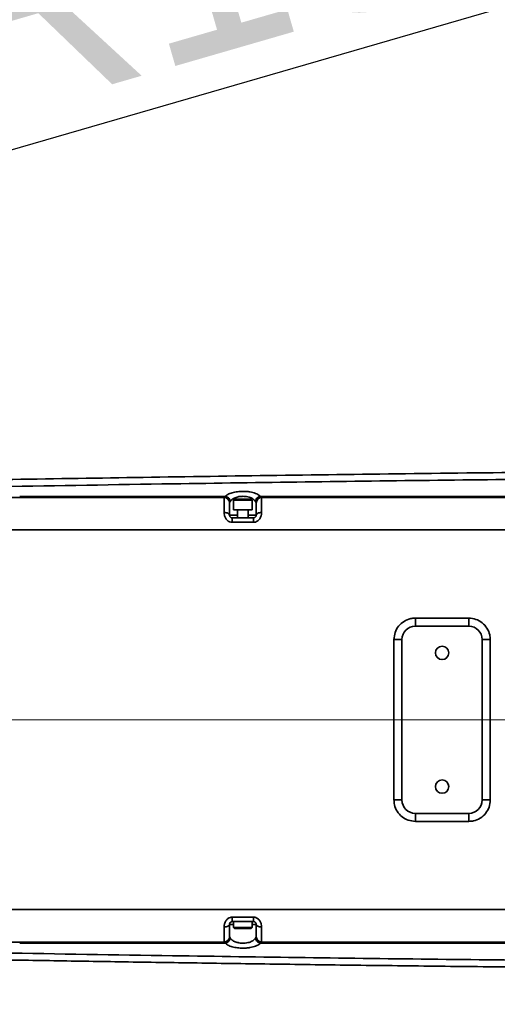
# Model space of a CAD drawing. Header units: millimetres. Extents: x 6316 to 18291, y -19059 to -9021.
# Tile 31 of 146: x 11323 to 11502, y -15915 to -15547. Entities that reach past the tile are written whole.
import ezdxf

# ---------------------------------------------------------------- set-up
doc = ezdxf.new("R2010")
doc.units = ezdxf.units.MM
doc.header["$LTSCALE"] = 10
doc.header["$PDSIZE"] = -1
doc.linetypes.add('CENTER', pattern=[50.8, 31.75, -6.35, 6.35, -6.35])
doc.layers.get('Defpoints').update_dxf_attribs({"true_color": 0x5e5e5e})
doc.layers.add('中心线层', color=1, linetype='CENTER')
doc.dimstyles.new('ISO-25', dxfattribs={"dimscale": 20, "dimtxt": 4, "dimasz": 3.05, "dimexe": 3, "dimexo": 0.625, "dimtad": 1, "dimdec": 0, "dimtxsty": 'Standard', "dimcen": 2.5, "dimclrd": 1, "dimclre": 1, "dimclrt": 4, "dimadec": 1, "dimazin": 2, "dimtfac": 1, "dimtdec": 0, "dimtmove": 0, "dimatfit": 0, "dimfxl": 1, "dimarcsym": 0})

# ---------------------------------------------------------------- blocks, each defined once
blk = doc.blocks.new('*D144')
at = {"layer": 'Defpoints', "color": 0, "linetype": 'ByBlock', "lineweight": 20, "transparency": 16777216}
for p in [(12383.33, -15287.41), (10584.24, -15808.37)]:
    blk.add_point(p, dxfattribs=at)
at = {"layer": '中心线层', "color": 1, "linetype": 'ByBlock', "lineweight": -2, "transparency": 16777216}
blk.add_line((10584.24, -15808.37), (12324.74, -15304.37), dxfattribs=at)
at = {"layer": '中心线层', "color": 1, "linetype": 'ByBlock', "lineweight": 20, "transparency": 16777216}
blk.add_solid([(12321.91, -15294.61), (12327.57, -15314.14), (12383.33, -15287.41)], dxfattribs=at)
at = {"layer": '中心线层', "color": 4, "linetype": 'ByBlock', "lineweight": 20, "transparency": 16777216, "insert": (11439.89, -15505.95), "char_height": 80, "attachment_point": 5, "rotation": 16.1496}
blk.add_mtext('R1873', dxfattribs=at)
blk = doc.blocks.new('*D145')
at = {"layer": 'Defpoints', "color": 0, "linetype": 'ByBlock', "lineweight": 20, "transparency": 16777216}
for p in [(10584.24, -15808.37), (11013.17, -16065.33)]:
    blk.add_point(p, dxfattribs=at)
at = {"layer": '中心线层', "color": 1, "linetype": 'ByBlock', "lineweight": -2, "transparency": 16777216}
for p, q in [((10584.24, -15808.37), (11013.17, -16065.33)), ((11065.49, -16096.68), (11477.26, -16343.36))]:
    blk.add_line(p, q, dxfattribs=at)
at = {"layer": '中心线层', "color": 1, "linetype": 'ByBlock', "lineweight": 20, "transparency": 16777216}
blk.add_solid([(11070.72, -16087.96), (11060.27, -16105.4), (11013.17, -16065.33)], dxfattribs=at)
at = {"layer": '中心线层', "color": 4, "linetype": 'ByBlock', "lineweight": 20, "transparency": 16777216, "insert": (11399.48, -16235.04), "char_height": 80, "attachment_point": 5, "rotation": 329.0753}
blk.add_mtext('R500', dxfattribs=at)

msp = doc.modelspace()

# ---------------------------------------------------------------- linework, layer by layer
at = {"color": 7, "linetype": 'Continuous', "lineweight": 35}
for p, q in [((11320.24, -15725.25), (11399.74, -15725.25)), ((11329.32, -15724.85), (11323.29, -15724.85)), ((11399.74, -15725.25), (11400.06, -15724.85)), ((11400.06, -15724.85), (11400.19, -15724.86)), ((11402.02, -15726.77), (11401.74, -15727.21)), ((11401.74, -15727.21), (11401.74, -15727.24)), ((11401.74, -15731.88), (11401.74, -15727.24)), ((11403.59, -15725.88), (11403.24, -15726.23)), ((11403.24, -15726.23), (11403.24, -15729.88)), ((11403.24, -15726.23), (11403.24, -15726.23)), ((11410.24, -15726.23), (11403.24, -15726.23)), ((11403.59, -15725.88), (11409.89, -15725.88)), ((11410.24, -15726.23), (11409.89, -15725.88)), ((11410.24, -15729.88), (11410.24, -15726.23)), ((11411.74, -15727.21), (11411.46, -15726.77)), ((11411.74, -15727.24), (11411.74, -15727.21)), ((11411.74, -15731.88), (11411.74, -15727.24)), ((11413.28, -15724.86), (11413.42, -15724.85)), ((11413.42, -15724.85), (11413.74, -15725.25)), ((11413.42, -15724.85), (11448.05, -15724.85)), ((11413.74, -15725.25), (11507.74, -15725.25)), ((11454.08, -15724.85), (11448.05, -15724.85)), ((11401.74, -15731.88), (11404.74, -15731.88)), ((11403.24, -15729.88), (11403.24, -15729.88)), ((11410.24, -15729.88), (11403.24, -15729.88)), ((11404.74, -15729.88), (11404.74, -15732.88)), ((11408.74, -15732.88), (11408.74, -15729.88)), ((11408.74, -15731.88), (11411.74, -15731.88)), ((11402.74, -15732.88), (11410.74, -15732.88)), ((11410.74, -15734.55), (11402.74, -15734.55)), ((11180.74, -15737.38), (11668.24, -15737.38)), ((11320.24, -15737.38), (11668.24, -15737.38)), ((11471.24, -15770.37), (11471.24, -15773.37)), ((11471.24, -15770.37), (11491.24, -15770.37)), ((11491.24, -15770.37), (11491.24, -15773.37)), ((11491.24, -15773.37), (11471.24, -15773.37)), ((11466.24, -15778.37), (11463.24, -15778.37)), ((11463.24, -15838.37), (11463.24, -15778.37)), ((11466.24, -15778.37), (11466.24, -15838.37)), ((11496.24, -15838.37), (11496.24, -15778.37)), ((11499.24, -15778.37), (11496.24, -15778.37)), ((11499.24, -15778.37), (11499.24, -15838.37)), ((11466.24, -15838.37), (11463.24, -15838.37)), ((11499.24, -15838.37), (11496.24, -15838.37)), ((11471.24, -15843.37), (11491.24, -15843.37)), ((11471.24, -15843.37), (11471.24, -15846.37)), ((11491.24, -15843.37), (11491.24, -15846.37)), ((11491.24, -15846.37), (11471.24, -15846.37)), ((11668.24, -15879.37), (11180.74, -15879.37)), ((11668.24, -15879.37), (11320.24, -15879.37)), ((11402.74, -15882.2), (11410.74, -15882.2)), ((11403.24, -15884.87), (11401.74, -15884.87)), ((11410.74, -15883.87), (11402.74, -15883.87)), ((11403.24, -15883.87), (11403.24, -15886.02)), ((11403.24, -15886.02), (11403.59, -15886.37)), ((11403.24, -15886.02), (11410.24, -15886.02)), ((11409.89, -15886.37), (11403.59, -15886.37)), ((11409.89, -15886.37), (11410.24, -15886.02)), ((11410.24, -15886.02), (11410.24, -15883.87)), ((11411.74, -15884.87), (11410.24, -15884.87)), ((11410.24, -15886.02), (11410.24, -15886.02)), ((11401.74, -15889.51), (11401.74, -15889.54)), ((11401.74, -15889.54), (11402.02, -15889.97)), ((11411.46, -15889.98), (11411.74, -15889.54)), ((11411.74, -15889.54), (11411.74, -15889.51)), ((11399.74, -15891.5), (11320.24, -15891.5)), ((11323.29, -15891.9), (11329.32, -15891.9)), ((11400.06, -15891.9), (11399.74, -15891.5)), ((11400.19, -15891.89), (11400.06, -15891.9)), ((11413.42, -15891.9), (11413.28, -15891.89)), ((11413.74, -15891.5), (11413.42, -15891.9)), ((11448.05, -15891.9), (11413.42, -15891.9)), ((11507.74, -15891.5), (11413.74, -15891.5)), ((11448.05, -15891.9), (11454.08, -15891.9))]:
    msp.add_line(p, q, dxfattribs=at)
at = {"color": 7, "linetype": 'Continuous', "lineweight": 35, "flags": 128}
for points in [[(11329.32, -15724.85), (11364.24, -15724.85), (11400.06, -15724.85)], [(11454.08, -15724.85), (11480.67, -15724.85), (11508.06, -15724.85)], [(11399.74, -15730.89), (11400.13, -15730.91), (11400.51, -15730.97), (11400.85, -15731.06), (11401.15, -15731.18), (11401.4, -15731.33), (11401.59, -15731.5), (11401.7, -15731.68), (11401.74, -15731.88)], [(11411.74, -15731.88), (11411.78, -15731.68), (11411.89, -15731.5), (11412.08, -15731.33), (11412.33, -15731.18), (11412.63, -15731.06), (11412.97, -15730.97), (11413.35, -15730.91), (11413.74, -15730.89)], [(11402.74, -15732.88), (11402.74, -15732.91), (11402.74, -15733), (11402.74, -15733.15), (11402.74, -15733.35), (11402.74, -15733.6), (11402.74, -15733.89), (11402.74, -15734.21), (11402.74, -15734.55)], [(11410.74, -15732.88), (11410.74, -15732.91), (11410.74, -15733), (11410.74, -15733.15), (11410.74, -15733.35), (11410.74, -15733.6), (11410.74, -15733.89), (11410.74, -15734.21), (11410.74, -15734.55)], [(11402.74, -15883.87), (11402.74, -15883.84), (11402.74, -15883.75), (11402.74, -15883.6), (11402.74, -15883.4), (11402.74, -15883.15), (11402.74, -15882.86), (11402.74, -15882.54), (11402.74, -15882.2)], [(11410.74, -15883.87), (11410.74, -15883.84), (11410.74, -15883.75), (11410.74, -15883.6), (11410.74, -15883.4), (11410.74, -15883.15), (11410.74, -15882.86), (11410.74, -15882.54), (11410.74, -15882.2)], [(11401.74, -15884.87), (11401.7, -15885.06), (11401.59, -15885.25), (11401.4, -15885.42), (11401.15, -15885.57), (11400.85, -15885.69), (11400.51, -15885.78), (11400.13, -15885.84), (11399.74, -15885.85)], [(11413.74, -15885.85), (11413.35, -15885.84), (11412.97, -15885.78), (11412.63, -15885.69), (11412.33, -15885.57), (11412.08, -15885.42), (11411.89, -15885.25), (11411.78, -15885.06), (11411.74, -15884.87)], [(11400.06, -15891.9), (11364.24, -15891.9), (11329.32, -15891.9)], [(11508.06, -15891.9), (11480.67, -15891.9), (11454.08, -15891.9)]]:
    msp.add_lwpolyline(points, dxfattribs=at)
at = {"color": 7, "linetype": 'Continuous', "lineweight": 35}
for centre in [(11481.24, -15783.37), (11481.24, -15833.37)]:
    msp.add_circle(centre, 2.5, dxfattribs=at)
for centre, radius, start, end in [((11399.75, -15727.24), 1.99, 0.9105, 90.2875), ((11399.76, -15727.26), 1.98, 0.6208, 90.6076), ((11413.73, -15727.24), 1.99, 89.7125, 179.0895), ((11413.72, -15727.26), 1.98, 89.3924, 179.3792), ((11471.24, -15778.37), 5, 90, 180), ((11491.24, -15778.37), 5, 0, 90), ((11471.24, -15838.37), 5, 180, 270), ((11491.24, -15838.37), 5, 270, 0), ((11399.76, -15889.48), 1.98, 269.3924, 359.3792), ((11399.75, -15889.51), 1.99, 269.7125, 359.0895), ((11413.72, -15889.48), 1.98, 180.6208, 270.6076), ((11413.73, -15889.51), 1.99, 180.9105, 270.2875)]:
    msp.add_arc(centre, radius, start, end, dxfattribs=at)
for points, knots in [([(11673.4, -15714.58), (11659.66, -15714.67), (11627.56, -15714.88), (11577.53, -15715.26), (11523.72, -15715.74), (11471.18, -15716.3), (11419.9, -15716.97), (11369.89, -15717.72), (11321.15, -15718.51), (11273.67, -15719.26), (11227.46, -15719.89), (11197.07, -15719.99), (11182.09, -15720.04)], [0, 0, 0, 0, 0.0838783, 0.195973, 0.3054919, 0.4124358, 0.5168053, 0.6186004, 0.7178201, 0.8144618, 0.9085222, 1, 1, 1, 1]), ([(11187.74, -15722.61), (11209.15, -15722.48), (11251.98, -15722.23), (11316.22, -15721.17), (11392.11, -15719.95), (11479.64, -15718.74), (11545.77, -15718.16), (11578.83, -15717.87)], [0, 0, 0, 0, 0.1642491, 0.3285108, 0.4927753, 0.7463931, 1, 1, 1, 1]), ([(11400.2, -15724.85), (11400.2, -15724.85), (11400.3, -15724.74), (11400.72, -15724.34), (11401.79, -15723.75), (11403.62, -15723.22), (11405.76, -15722.95), (11407.76, -15722.96), (11409.75, -15723.2), (11411.65, -15723.69), (11412.79, -15724.35), (11413.2, -15724.77), (11413.28, -15724.85), (11413.28, -15724.85)], [0, 0, 0, 0, 0.000003, 0.054953, 0.190728, 0.319092, 0.445345, 0.571688, 0.657149, 0.803529, 0.962253, 0.999997, 1, 1, 1, 1]), ([(11399.74, -15725.28), (11399.74, -15725.27), (11399.74, -15725.26), (11399.74, -15725.25), (11399.74, -15725.25)], [0, 0, 0, 0, 0.999631, 1, 1, 1, 1]), ([(11399.74, -15730.89), (11399.74, -15729.85), (11399.74, -15728.28), (11399.74, -15726.77), (11399.74, -15725.81), (11399.74, -15725.48), (11399.74, -15725.28)], [0, 0, 0, 0, 0.368759, 0.554689, 0.747009, 1, 1, 1, 1]), ([(11400.19, -15724.86), (11400.19, -15724.86), (11400.19, -15724.85), (11400.2, -15724.85), (11400.2, -15724.85)], [0, 0, 0, 0, 0.997164, 1, 1, 1, 1]), ([(11400.19, -15724.86), (11400.4, -15724.91), (11400.82, -15725.01), (11401.38, -15725.41), (11401.8, -15725.94), (11401.97, -15726.43), (11402.01, -15726.7), (11402.02, -15726.77), (11402.02, -15726.77)], [0, 0, 0, 0, 0.2322841, 0.4645572, 0.6972188, 0.9312101, 0.99358, 1, 1, 1, 1]), ([(11401.74, -15727.24), (11401.74, -15727.41), (11401.74, -15727.8), (11401.74, -15729.3), (11401.74, -15731.02), (11401.74, -15731.88)], [0, 0, 0, 0, 0.267289, 0.634227, 1, 1, 1, 1]), ([(11411.46, -15726.77), (11411.39, -15726.66), (11411.1, -15726.22), (11410.27, -15725.55), (11408.91, -15725.05), (11407.48, -15724.82), (11406.04, -15724.81), (11404.51, -15725.08), (11403.2, -15725.61), (11402.4, -15726.21), (11402.11, -15726.63), (11402.02, -15726.77)], [0, 0, 0, 0, 0.050913, 0.208166, 0.349946, 0.431641, 0.551944, 0.673005, 0.798014, 0.932591, 1, 1, 1, 1]), ([(11413.28, -15724.86), (11413.07, -15724.91), (11412.65, -15725.01), (11412.1, -15725.41), (11411.68, -15725.95), (11411.51, -15726.43), (11411.47, -15726.7), (11411.46, -15726.77), (11411.46, -15726.77)], [0, 0, 0, 0, 0.232725, 0.465437, 0.698586, 0.93321, 0.993712, 1, 1, 1, 1]), ([(11411.74, -15731.88), (11411.74, -15731.5), (11411.74, -15730.25), (11411.74, -15728.76), (11411.74, -15727.69), (11411.74, -15727.39), (11411.74, -15727.24)], [0, 0, 0, 0, 0.155821, 0.518753, 0.753972, 1, 1, 1, 1]), ([(11413.28, -15724.85), (11413.28, -15724.85), (11413.28, -15724.86), (11413.28, -15724.86), (11413.28, -15724.86)], [0, 0, 0, 0, 0.002684, 1, 1, 1, 1]), ([(11413.74, -15725.25), (11413.74, -15725.25), (11413.74, -15725.26), (11413.74, -15725.27), (11413.74, -15725.28)], [0, 0, 0, 0, 0.000369, 1, 1, 1, 1]), ([(11413.74, -15725.28), (11413.74, -15725.46), (11413.74, -15725.81), (11413.74, -15727.1), (11413.74, -15728.92), (11413.74, -15730.44), (11413.74, -15730.89)], [0, 0, 0, 0, 0.233271, 0.473883, 0.842985, 1, 1, 1, 1]), ([(11402.74, -15734.55), (11402.45, -15734.52), (11402.11, -15734.49), (11401.48, -15734.24), (11400.83, -15733.81), (11400.18, -15732.92), (11399.8, -15731.9), (11399.76, -15731.22), (11399.74, -15730.89)], [0, 0, 0, 0, 0.158624, 0.183747, 0.37604, 0.580707, 0.795252, 1, 1, 1, 1]), ([(11401.74, -15731.88), (11401.75, -15731.96), (11401.76, -15732.13), (11401.88, -15732.41), (11402.1, -15732.67), (11402.4, -15732.84), (11402.63, -15732.86), (11402.74, -15732.88)], [0, 0, 0, 0, 0.247236, 0.471409, 0.661308, 0.833608, 1, 1, 1, 1]), ([(11413.74, -15730.89), (11413.71, -15731.29), (11413.65, -15732.07), (11413.15, -15733.19), (11412.38, -15734.03), (11411.53, -15734.49), (11410.97, -15734.53), (11410.74, -15734.55)], [0, 0, 0, 0, 0.2447, 0.48373, 0.689156, 0.875746, 1, 1, 1, 1]), ([(11410.74, -15732.88), (11410.82, -15732.87), (11411, -15732.86), (11411.28, -15732.74), (11411.44, -15732.59), (11411.59, -15732.41), (11411.72, -15732.17), (11411.73, -15731.98), (11411.74, -15731.88)], [0, 0, 0, 0, 0.112914, 0.280458, 0.449971, 0.467403, 0.708543, 1, 1, 1, 1]), ([(11463.24, -15778.37), (11463.33, -15777.47), (11463.51, -15775.68), (11464.89, -15773.28), (11466.92, -15771.47), (11469.17, -15770.51), (11470.65, -15770.41), (11471.24, -15770.37)], [0, 0, 0, 0, 0.2146939, 0.4293877, 0.6440816, 0.8587754, 1, 1, 1, 1]), ([(11491.24, -15770.37), (11492.14, -15770.46), (11493.94, -15770.64), (11496.34, -15772.02), (11498.15, -15774.05), (11499.11, -15776.3), (11499.21, -15777.78), (11499.24, -15778.37)], [0, 0, 0, 0, 0.2146939, 0.4293877, 0.6440816, 0.8587754, 1, 1, 1, 1]), ([(11471.24, -15846.37), (11470.34, -15846.29), (11468.55, -15846.11), (11466.15, -15844.73), (11464.34, -15842.7), (11463.38, -15840.45), (11463.28, -15838.96), (11463.24, -15838.37)], [0, 0, 0, 0, 0.2146939, 0.4293877, 0.6440816, 0.8587754, 1, 1, 1, 1]), ([(11499.24, -15838.37), (11499.16, -15839.27), (11498.98, -15841.07), (11497.6, -15843.47), (11495.57, -15845.28), (11493.32, -15846.24), (11491.83, -15846.34), (11491.24, -15846.37)], [0, 0, 0, 0, 0.214694, 0.429388, 0.644082, 0.858775, 1, 1, 1, 1]), ([(11399.74, -15885.85), (11399.77, -15885.46), (11399.83, -15884.68), (11400.33, -15883.56), (11401.1, -15882.71), (11401.95, -15882.26), (11402.51, -15882.21), (11402.74, -15882.2)], [0, 0, 0, 0, 0.2447001, 0.4837301, 0.6891558, 0.8757458, 1, 1, 1, 1]), ([(11410.74, -15882.2), (11411.03, -15882.22), (11411.37, -15882.26), (11412, -15882.5), (11412.65, -15882.94), (11413.3, -15883.83), (11413.68, -15884.85), (11413.72, -15885.52), (11413.74, -15885.85)], [0, 0, 0, 0, 0.158624, 0.183747, 0.37604, 0.580707, 0.795252, 1, 1, 1, 1]), ([(11399.74, -15891.46), (11399.74, -15891.29), (11399.74, -15890.94), (11399.74, -15889.65), (11399.74, -15887.83), (11399.74, -15886.31), (11399.74, -15885.85)], [0, 0, 0, 0, 0.2332708, 0.4738829, 0.8429851, 1, 1, 1, 1]), ([(11402.74, -15883.87), (11402.66, -15883.88), (11402.48, -15883.89), (11402.2, -15884.01), (11402.04, -15884.15), (11401.89, -15884.34), (11401.76, -15884.58), (11401.75, -15884.77), (11401.74, -15884.87)], [0, 0, 0, 0, 0.112914, 0.280458, 0.449971, 0.467403, 0.708543, 1, 1, 1, 1]), ([(11401.74, -15884.87), (11401.74, -15885.25), (11401.74, -15886.5), (11401.74, -15887.99), (11401.74, -15889.06), (11401.74, -15889.36), (11401.74, -15889.51)], [0, 0, 0, 0, 0.155821, 0.518753, 0.753972, 1, 1, 1, 1]), ([(11411.74, -15884.87), (11411.73, -15884.79), (11411.72, -15884.62), (11411.6, -15884.34), (11411.38, -15884.08), (11411.08, -15883.91), (11410.85, -15883.88), (11410.74, -15883.87)], [0, 0, 0, 0, 0.247236, 0.471409, 0.661308, 0.833608, 1, 1, 1, 1]), ([(11411.74, -15889.51), (11411.74, -15889.34), (11411.74, -15888.95), (11411.74, -15887.45), (11411.74, -15885.73), (11411.74, -15884.87)], [0, 0, 0, 0, 0.267289, 0.634227, 1, 1, 1, 1]), ([(11413.74, -15885.85), (11413.74, -15886.9), (11413.74, -15888.47), (11413.74, -15889.98), (11413.74, -15890.94), (11413.74, -15891.27), (11413.74, -15891.46)], [0, 0, 0, 0, 0.368759, 0.554689, 0.747009, 1, 1, 1, 1]), ([(11400.19, -15891.89), (11400.4, -15891.84), (11400.82, -15891.74), (11401.38, -15891.34), (11401.8, -15890.8), (11401.97, -15890.32), (11402.01, -15890.04), (11402.02, -15889.98), (11402.02, -15889.97)], [0, 0, 0, 0, 0.232284, 0.464557, 0.697219, 0.93121, 0.99358, 1, 1, 1, 1]), ([(11402.02, -15889.97), (11402.11, -15890.12), (11402.4, -15890.54), (11403.2, -15891.14), (11404.51, -15891.66), (11406.04, -15891.94), (11407.48, -15891.93), (11408.91, -15891.7), (11410.27, -15891.2), (11411.1, -15890.53), (11411.39, -15890.09), (11411.46, -15889.98)], [0, 0, 0, 0, 0.067397, 0.201975, 0.326984, 0.448045, 0.568348, 0.65004, 0.791818, 0.949069, 1, 1, 1, 1]), ([(11413.28, -15891.89), (11413.07, -15891.84), (11412.65, -15891.74), (11412.1, -15891.34), (11411.68, -15890.8), (11411.51, -15890.32), (11411.47, -15890.04), (11411.46, -15889.98), (11411.46, -15889.98)], [0, 0, 0, 0, 0.232725, 0.465437, 0.698586, 0.93321, 0.993712, 1, 1, 1, 1]), ([(11399.74, -15891.5), (11399.74, -15891.5), (11399.74, -15891.49), (11399.74, -15891.47), (11399.74, -15891.46)], [0, 0, 0, 0, 0.0003686, 1, 1, 1, 1]), ([(11400.2, -15891.9), (11400.2, -15891.9), (11400.19, -15891.89), (11400.19, -15891.89), (11400.19, -15891.89)], [0, 0, 0, 0, 0.002836, 1, 1, 1, 1]), ([(11413.28, -15891.9), (11413.28, -15891.9), (11413.2, -15891.98), (11412.79, -15892.4), (11411.65, -15893.05), (11409.75, -15893.55), (11407.76, -15893.78), (11405.76, -15893.79), (11403.62, -15893.52), (11401.79, -15893), (11400.72, -15892.41), (11400.3, -15892.01), (11400.2, -15891.9), (11400.2, -15891.9)], [0, 0, 0, 0, 0.000003, 0.037764, 0.196487, 0.342866, 0.428323, 0.554666, 0.680919, 0.809284, 0.94506, 0.999997, 1, 1, 1, 1]), ([(11413.28, -15891.89), (11413.28, -15891.89), (11413.28, -15891.89), (11413.28, -15891.9), (11413.28, -15891.9)], [0, 0, 0, 0, 0.997316, 1, 1, 1, 1]), ([(11413.74, -15891.46), (11413.74, -15891.47), (11413.74, -15891.49), (11413.74, -15891.5), (11413.74, -15891.5)], [0, 0, 0, 0, 0.999631, 1, 1, 1, 1]), ([(11182.09, -15896.71), (11188.19, -15896.72), (11200.8, -15896.73), (11220.32, -15896.87), (11241.02, -15897.07), (11262.91, -15897.35), (11285.85, -15897.68), (11309.82, -15898.06), (11334.8, -15898.46), (11360.93, -15898.88), (11388.39, -15899.31), (11417.18, -15899.73), (11447.33, -15900.14), (11478.67, -15900.52), (11511.2, -15900.88), (11544.71, -15901.2), (11579.18, -15901.5), (11614.61, -15901.77), (11646.12, -15901.99), (11665.83, -15902.12), (11673.34, -15902.17)], [0, 0, 0, 0, 0.037292, 0.077009, 0.119151, 0.16372, 0.210714, 0.259231, 0.310086, 0.363281, 0.418815, 0.47776, 0.539129, 0.602922, 0.669139, 0.73778, 0.807554, 0.879667, 0.954118, 1, 1, 1, 1]), ([(11578.83, -15898.87), (11545.77, -15898.58), (11479.64, -15898.01), (11392.11, -15896.8), (11316.21, -15895.58), (11251.97, -15894.52), (11209.14, -15894.27), (11187.72, -15894.14)], [0, 0, 0, 0, 0.253594, 0.507199, 0.671472, 0.835742, 1, 1, 1, 1])]:
    msp.add_open_spline(points, degree=3, knots=knots, dxfattribs=at)
at = {"layer": '中心线层', "color": 1, "linetype": 'ByBlock', "lineweight": 20}
msp.add_line((10584.24, -15808.37), (11860.98, -15808.37), dxfattribs=at)

# ---------------------------------------------------------------- dimensions: what is measured, and where the dimension line sits
dim = msp.add_radius_dim(center=(10584.24, -15808.37), mpoint=(12383.33, -15287.41), dimstyle='ISO-25', dxfattribs=at)
dim.commit()
dim.dimension.update_dxf_attribs({"geometry": '*D144', "text_midpoint": (11439.89, -15505.95)})
dim = msp.add_radius_dim(center=(10584.24, -15808.37), mpoint=(11013.17, -16065.33), dimstyle='ISO-25', dxfattribs=at)
dim.commit()
dim.dimension.update_dxf_attribs({"geometry": '*D145', "text_midpoint": (11372.27, -16280.46), "dimtype": 164})

doc.saveas('drawing.dxf')
